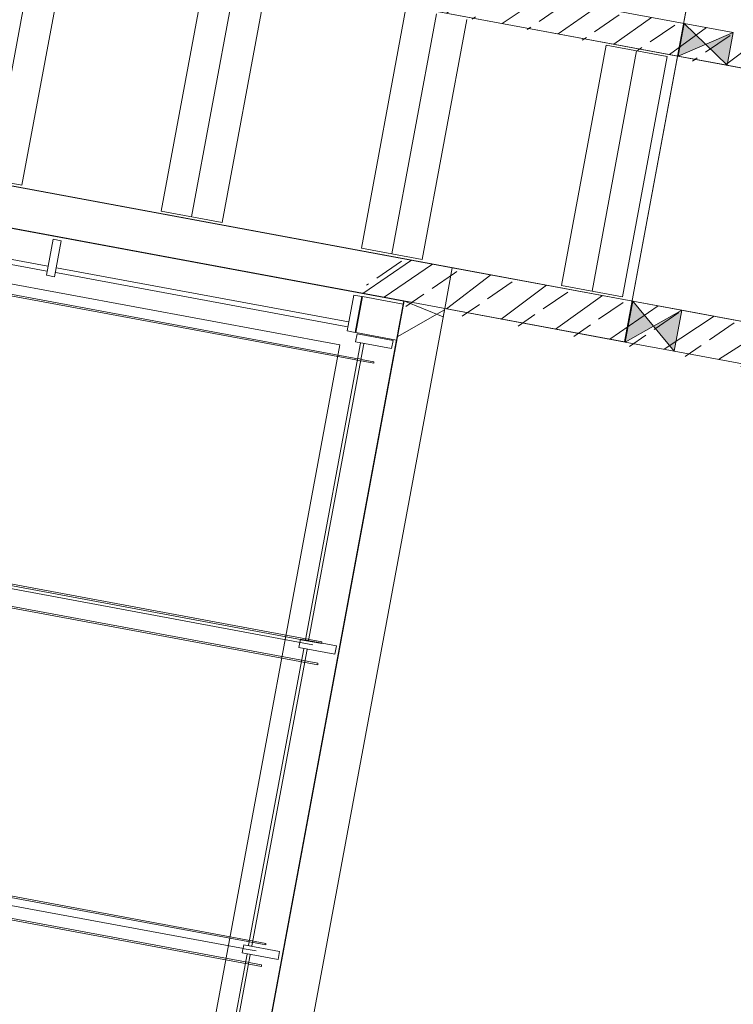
# Model space of a CAD drawing. Header units: metres. Extents: x 0 to 60282398, y -11592309 to 5708004.
# Tile 128 of 136: x 32353389.2 to 32353393.5, y 5707910.79 to 5707916.72. Entities that reach past the tile are written whole.
import ezdxf

# ---------------------------------------------------------------- set-up
doc = ezdxf.new("R2010")
doc.units = ezdxf.units.M
doc.header["$LTSCALE"] = 0.75
doc.set_wipeout_variables(frame=1)
doc.layers.get('0').update_dxf_attribs({"linetype": 'CONTINUOUS'})
for name, color, linetype, lineweight in [('10417023$0$#9_002_GES I Übersicht Erdgeschoss_1_101_Wand Aussen.A', 7, 'CONTINUOUS', 25), ('10417023$0$#9_002_GES I Übersicht Erdgeschoss_1_102_Wand Innen.A', 7, 'CONTINUOUS', 25), ('10417023$0$#9_002_GES I Übersicht Erdgeschoss_1_104_Decken.A', 7, 'CONTINUOUS', 25), ('10417023$0$#9_002_GES I Übersicht Erdgeschoss_1_201_Aussenwandbekleidung.A', 7, 'CONTINUOUS', 25), ('10417023$0$#9_002_GES I Übersicht Erdgeschoss_1_Neubau_101_Wand Aussen.A', 7, 'CONTINUOUS', 25), ('10417023$0$#9_002_GES I Übersicht Erdgeschoss_1_Neubau_102_Wand Innen.A', 7, 'CONTINUOUS', 25), ('10417023$0$#9_002_GES I Übersicht Erdgeschoss_1_Neubau_103_Stützen.A', 7, 'CONTINUOUS', 25), ('10417023$0$#9_002_GES I Übersicht Erdgeschoss_1_Neubau_104_Decken.A', 7, 'CONTINUOUS', 25), ('10417023$0$#9_002_GES I Übersicht Erdgeschoss_1_Neubau_107_Dach.A', 7, 'CONTINUOUS', 25), ('10417023$0$#9_002_GES I Übersicht Erdgeschoss_1_Neubau_110_Pfosten-Riegel.A', 7, 'CONTINUOUS', 25), ('10417023$0$Keine', 7, 'CONTINUOUS', 13)]:
    doc.layers.add(name, color=color, linetype=linetype, lineweight=lineweight)
pattern_1 = [(44.99999999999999, (0, 0), (-0.1697056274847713, 0.1697056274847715), []), (44.99999999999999, (-0.08485281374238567, 0.08485281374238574), (-0.1697056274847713, 0.1697056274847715), [0.18, -0.05999999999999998])]

# ---------------------------------------------------------------- blocks, each defined once
blk = doc.blocks.new('10417023$0$#9_MKO_LP5_ARC_GES_UP_00_002_P_G_modell (3D)')
at = {"layer": '10417023$0$#9_002_GES I Übersicht Erdgeschoss_1_Neubau_102_Wand Innen.A', "linetype": 'Continuous', "lineweight": 5, "true_color": 0xff0000}
h = blk.add_hatch(dxfattribs=at)
h.set_pattern_fill('#9_BETON__STAHLBETON_0001', color=1, style=0, pattern_type=2)
h.set_pattern_definition(pattern_1)
h.paths.add_polyline_path([(-32353453.36428728, -5707795.280163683), (-32353453.364295, -5707795.480163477), (-32353450.51830325, -5707795.480272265), (-32353450.51829561, -5707795.280272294)])
h = blk.add_hatch(dxfattribs=at)
h.set_pattern_fill('#9_BETON__STAHLBETON_0001', color=1, style=0, pattern_type=2)
h.set_pattern_definition(pattern_1)
h.paths.add_polyline_path([(-32353449.124228, -5707796.97957689), (-32353452.374228, -5707796.97957689), (-32353452.374228, -5707797.22957689), (-32353449.124228, -5707797.22957689)])
at = {"layer": '10417023$0$#9_002_GES I Übersicht Erdgeschoss_1_101_Wand Aussen.A', "color": 1, "linetype": 'Continuous', "lineweight": 13, "true_color": 0xff0000}
blk.add_line((-32353460.20922778, -5707797.559576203), (-32353452.95423437, -5707797.559576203), dxfattribs=at)
at = {"layer": '10417023$0$#9_002_GES I Übersicht Erdgeschoss_1_104_Decken.A', "color": 1, "linetype": 'Continuous', "lineweight": 13, "true_color": 0xff0000}
for p, q in [((-32353455.19672774, -5707795.494576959), (-32353455.19672774, -5707796.964577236)), ((-32353455.01022831, -5707795.494576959), (-32353455.01022831, -5707796.964577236)), ((-32353454.15822645, -5707795.494576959), (-32353454.15822645, -5707796.964577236)), ((-32353453.97172702, -5707795.494576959), (-32353453.97172702, -5707796.964577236)), ((-32353453.7852276, -5707795.494576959), (-32353453.7852276, -5707796.964577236)), ((-32353452.93322863, -5707795.494576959), (-32353452.93322863, -5707796.964577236)), ((-32353452.7467292, -5707795.494576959), (-32353452.7467292, -5707796.964577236)), ((-32353452.56022833, -5707795.494576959), (-32353452.56022833, -5707796.964577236)), ((-32353451.70822791, -5707795.494576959), (-32353451.70822791, -5707796.964577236)), ((-32353451.70822791, -5707795.494576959), (-32353451.33522762, -5707795.494576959)), ((-32353451.52172849, -5707795.494576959), (-32353451.52172849, -5707796.964577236)), ((-32353451.33522762, -5707795.494576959), (-32353451.33522762, -5707796.964577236)), ((-32353455.38322717, -5707796.964577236), (-32353455.01022831, -5707796.964577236)), ((-32353454.15822645, -5707796.964577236), (-32353453.7852276, -5707796.964577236)), ((-32353452.93322863, -5707796.964577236), (-32353452.56022833, -5707796.964577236)), ((-32353451.70822791, -5707796.964577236), (-32353451.33522762, -5707796.964577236))]:
    blk.add_line(p, q, dxfattribs=at)
at = {"layer": '10417023$0$#9_002_GES I Übersicht Erdgeschoss_1_104_Decken.A', "color": 1, "linetype": 'Continuous', "lineweight": 13, "true_color": 0xff0000, "flags": 128}
blk.add_lwpolyline([(-32353460.53925445, -5707796.97957689), (-32353447.40450946, -5707796.97957689), (-32353447.40450946, -5707795.479864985), (-32353460.53925445, -5707795.479864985)], close=True, dxfattribs=at)
at = {"layer": '10417023$0$#9_002_GES I Übersicht Erdgeschoss_1_201_Aussenwandbekleidung.A', "color": 1, "linetype": 'Continuous', "lineweight": 13, "true_color": 0xff0000}
for p, q in [((-32353452.73396897, -5707797.631599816), (-32353452.73396897, -5707797.621599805)), ((-32353452.73396897, -5707799.477598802), (-32353452.73396897, -5707799.467600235)), ((-32353452.7359785, -5707801.323599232), (-32353452.7359785, -5707801.313599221))]:
    blk.add_line(p, q, dxfattribs=at)
at = {"layer": '10417023$0$#9_002_GES I Übersicht Erdgeschoss_1_Neubau_101_Wand Aussen.A', "color": 1, "linetype": 'Continuous', "lineweight": 13, "true_color": 0xff0000}
for p, q in [((-32353452.374228, -5707796.97957689), (-32353460.539228, -5707796.97957689)), ((-32353452.374228, -5707796.97957689), (-32353452.374228, -5707797.22957689)), ((-32353452.374228, -5707803.034576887), (-32353452.374228, -5707797.22957689)), ((-32353452.95423437, -5707797.559576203), (-32353452.95423437, -5707806.78957689))]:
    blk.add_line(p, q, dxfattribs=at)
at = {"layer": '10417023$0$#9_002_GES I Übersicht Erdgeschoss_1_Neubau_102_Wand Innen.A', "color": 1, "linetype": 'Continuous', "lineweight": 18, "true_color": 0xff0000}
for p, q in [((-32353451.26985505, -5707795.280243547), (-32353453.36428727, -5707795.280163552)), ((-32353450.96985506, -5707795.280255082), (-32353451.26985505, -5707795.280243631)), ((-32353453.36429503, -5707795.480163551), (-32353451.26986268, -5707795.480243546)), ((-32353451.26986268, -5707795.480243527), (-32353450.96986269, -5707795.48025502)), ((-32353450.96986269, -5707795.480255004), (-32353450.51830328, -5707795.480272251)), ((-32353451.26986266, -5707796.97957689), (-32353452.374228, -5707796.97957689)), ((-32353450.96986268, -5707796.979576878), (-32353451.26986266, -5707796.979576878)), ((-32353450.11927937, -5707796.97957689), (-32353450.96986268, -5707796.97957689)), ((-32353452.374228, -5707797.22957689), (-32353451.26986266, -5707797.22957689)), ((-32353451.26986266, -5707797.229576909), (-32353450.96986268, -5707797.229576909)), ((-32353450.96986268, -5707797.22957689), (-32353450.11927937, -5707797.22957689))]:
    blk.add_line(p, q, dxfattribs=at)
at = {"layer": '10417023$0$#9_002_GES I Übersicht Erdgeschoss_1_Neubau_102_Wand Innen.A', "color": 1, "linetype": 'Continuous', "lineweight": 13, "true_color": 0xff0000}
for p, q in [((-32353451.26986302, -5707795.480243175), (-32353450.96985546, -5707795.28025449)), ((-32353451.26985505, -5707795.280243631), (-32353451.26986268, -5707795.480243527)), ((-32353451.26985437, -5707795.280242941), (-32353450.96986267, -5707795.480254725)), ((-32353450.96986269, -5707795.48025502), (-32353450.96985506, -5707795.280255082)), ((-32353451.26986302, -5707797.229576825), (-32353450.96986267, -5707796.979576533)), ((-32353451.26986302, -5707796.979576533), (-32353450.96986267, -5707797.229576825)), ((-32353451.26986266, -5707796.979576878), (-32353451.26986266, -5707797.229576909)), ((-32353450.96986268, -5707797.229576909), (-32353450.96986268, -5707796.979576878))]:
    blk.add_line(p, q, dxfattribs=at)
at = {"layer": '10417023$0$#9_002_GES I Übersicht Erdgeschoss_1_Neubau_102_Wand Innen.A', "color": 1, "linetype": 'Continuous', "true_color": 0xff0000}
for points in [[(-32353451.26985505, -5707795.280243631), (-32353451.26986268, -5707795.480243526), (-32353451.11985888, -5707795.380249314)], [(-32353450.96985506, -5707795.28025508), (-32353451.11985889, -5707795.380249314), (-32353450.96986269, -5707795.48025502)], [(-32353451.26986266, -5707796.979576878), (-32353451.26986266, -5707797.229576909), (-32353451.11986267, -5707797.104576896)], [(-32353450.96986268, -5707796.979576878), (-32353451.11986267, -5707797.104576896), (-32353450.96986268, -5707797.229576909)]]:
    blk.add_solid(points, dxfattribs=at)
at = {"layer": '10417023$0$#9_002_GES I Übersicht Erdgeschoss_1_Neubau_104_Decken.A', "color": 1, "linetype": 'Continuous', "lineweight": 13, "true_color": 0xff0000, "flags": 128}
for points in [[(-32353468.96423227, -5707790.479532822), (-32353468.96423227, -5707797.304576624), (-32353460.53922811, -5707797.304576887), (-32353460.53922811, -5707797.229576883), (-32353452.62422799, -5707797.229577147), (-32353451.27397855, -5707797.229576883), (-32353451.27397855, -5707790.47953124), (-32353467.78422802, -5707790.479532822), (-32353467.82422806, -5707790.479532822)], [(-32353460.539228, -5707797.304576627), (-32353468.96423227, -5707797.304576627), (-32353468.96423227, -5707810.39957689), (-32353464.33422799, -5707810.39957689), (-32353464.33422799, -5707812.749576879), (-32353442.50422801, -5707812.74957689), (-32353442.504228, -5707790.55957689), (-32353451.27397855, -5707790.559574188), (-32353451.27397855, -5707797.22957689), (-32353452.624228, -5707797.22957689), (-32353452.624228, -5707807.119576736), (-32353460.539228, -5707807.119576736)], [(-32353460.53922781, -5707797.22957689), (-32353460.53922781, -5707807.119576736), (-32353452.62422809, -5707807.119576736), (-32353452.62422809, -5707797.22957689)]]:
    blk.add_lwpolyline(points, close=True, dxfattribs=at)
at = {"color": 1, "linetype": 'Continuous', "lineweight": 5, "true_color": 0xff0000}
for points in [[(-32353452.62422794, -5707797.46957689), (-32353452.62422794, -5707797.24957689), (-32353452.87422794, -5707797.24957689), (-32353452.87422794, -5707797.46957689)], [(-32353454.746728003, -5707797.444576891), (-32353454.746728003, -5707797.41457689), (-32353456.576728, -5707797.41457689), (-32353456.576728, -5707797.444576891)], [(-32353452.83422794, -5707799.364576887), (-32353452.81422794, -5707799.364576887), (-32353452.81422794, -5707797.504576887), (-32353452.83422794, -5707797.504576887)]]:
    blk.add_wipeout(points, dxfattribs=at).dxf.layer = '10417023$0$#9_002_GES I Übersicht Erdgeschoss_1_Neubau_110_Pfosten-Riegel.A'
at = {"layer": '10417023$0$#9_002_GES I Übersicht Erdgeschoss_1_101_Wand Aussen.A', "color": 1, "linetype": 'Continuous', "lineweight": 13, "true_color": 0xff0000}
blk.add_line((-32353452.62423437, -5707797.229576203), (-32353452.62423437, -5707797.389576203), dxfattribs=at)
at = {"layer": '10417023$0$#9_002_GES I Übersicht Erdgeschoss_1_201_Aussenwandbekleidung.A', "color": 1, "linetype": 'Continuous', "lineweight": 13, "true_color": 0xff0000}
for p, q in [((-32353460.42935261, -5707797.621599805), (-32353452.73396897, -5707797.621599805)), ((-32353460.42935261, -5707797.631599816), (-32353452.73396897, -5707797.631599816))]:
    blk.add_line(p, q, dxfattribs=at)
at = {"layer": '10417023$0$#9_002_GES I Übersicht Erdgeschoss_1_Neubau_110_Pfosten-Riegel.A', "color": 1, "linetype": 'Continuous', "lineweight": 13, "true_color": 0xff0000, "flags": 128}
for points in [[(-32353452.62422794, -5707797.46957689), (-32353452.87422794, -5707797.46957689), (-32353452.87422794, -5707797.24957689), (-32353452.62422794, -5707797.24957689)], [(-32353454.746728, -5707797.44457689), (-32353454.746728, -5707797.41457689), (-32353456.576728, -5707797.41457689), (-32353456.576728, -5707797.44457689)], [(-32353452.83422794, -5707799.364576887), (-32353452.81422794, -5707799.364576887), (-32353452.81422794, -5707797.504576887), (-32353452.83422794, -5707797.504576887)]]:
    blk.add_lwpolyline(points, close=True, dxfattribs=at)
at = {"color": 1, "linetype": 'Continuous', "lineweight": 5, "true_color": 0xff0000}
for points in [[(-32353452.906728, -5707797.444576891), (-32353452.906728, -5707797.41457689), (-32353454.736727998, -5707797.41457689), (-32353454.736727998, -5707797.444576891)], [(-32353452.83422794, -5707801.234576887), (-32353452.81422794, -5707801.234576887), (-32353452.81422794, -5707799.374576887), (-32353452.83422794, -5707799.374576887)]]:
    blk.add_wipeout(points, dxfattribs=at).dxf.layer = '10417023$0$#9_002_GES I Übersicht Erdgeschoss_1_Neubau_110_Pfosten-Riegel.A'
at = {"layer": '10417023$0$#9_002_GES I Übersicht Erdgeschoss_1_201_Aussenwandbekleidung.A', "color": 1, "linetype": 'Continuous', "lineweight": 13, "true_color": 0xff0000}
for p, q in [((-32353460.42935261, -5707799.467600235), (-32353452.73396897, -5707799.467600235)), ((-32353460.42935261, -5707799.477598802), (-32353452.73396897, -5707799.477598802)), ((-32353460.42738783, -5707801.181524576), (-32353452.73396897, -5707801.181524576))]:
    blk.add_line(p, q, dxfattribs=at)
at = {"layer": '10417023$0$#9_002_GES I Übersicht Erdgeschoss_1_Neubau_110_Pfosten-Riegel.A', "color": 1, "linetype": 'Continuous', "lineweight": 13, "true_color": 0xff0000, "flags": 128}
for points in [[(-32353452.906728, -5707797.44457689), (-32353452.906728, -5707797.41457689), (-32353454.736728, -5707797.41457689), (-32353454.736728, -5707797.44457689)], [(-32353452.83422794, -5707801.234576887), (-32353452.81422794, -5707801.234576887), (-32353452.81422794, -5707799.374576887), (-32353452.83422794, -5707799.374576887)]]:
    blk.add_lwpolyline(points, close=True, dxfattribs=at)
at = {"color": 1, "linetype": 'Continuous', "lineweight": 5, "true_color": 0xff0000}
for points in [[(-32353454.766728, -5707797.46957689), (-32353454.71672801, -5707797.46957689), (-32353454.71672801, -5707797.24957689), (-32353454.766728, -5707797.24957689)], [(-32353452.92672799, -5707797.46957689), (-32353452.876728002, -5707797.46957689), (-32353452.876728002, -5707797.24957689), (-32353452.92672799, -5707797.24957689)], [(-32353452.864227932, -5707799.344576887), (-32353452.864227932, -5707799.394576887), (-32353452.644227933, -5707799.394576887), (-32353452.644227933, -5707799.344576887)], [(-32353452.834227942, -5707803.054576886), (-32353452.814227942, -5707803.054576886), (-32353452.814227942, -5707801.244576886), (-32353452.834227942, -5707801.244576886)]]:
    blk.add_wipeout(points, dxfattribs=at).dxf.layer = '10417023$0$#9_002_GES I Übersicht Erdgeschoss_1_Neubau_110_Pfosten-Riegel.A'
at = {"layer": '10417023$0$#9_002_GES I Übersicht Erdgeschoss_1_101_Wand Aussen.A', "color": 1, "linetype": 'Continuous', "lineweight": 13, "true_color": 0xff0000}
blk.add_line((-32353452.62423437, -5707797.229576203), (-32353460.53922778, -5707797.229576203), dxfattribs=at)
at = {"layer": '10417023$0$#9_002_GES I Übersicht Erdgeschoss_1_102_Wand Innen.A', "color": 1, "linetype": 'Continuous', "lineweight": 13, "true_color": 0xff0000}
blk.add_line((-32353460.28922829, -5707797.229576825), (-32353452.87422755, -5707797.229576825), dxfattribs=at)
at = {"layer": '10417023$0$#9_002_GES I Übersicht Erdgeschoss_1_201_Aussenwandbekleidung.A', "color": 1, "linetype": 'Continuous', "lineweight": 13, "true_color": 0xff0000}
for p, q in [((-32353460.42935261, -5707799.335524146), (-32353452.73396897, -5707799.335524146)), ((-32353460.42935261, -5707799.345524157), (-32353452.73396897, -5707799.345524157)), ((-32353452.73396897, -5707799.345524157), (-32353452.73396897, -5707799.335524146)), ((-32353460.42738783, -5707801.313599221), (-32353452.7359785, -5707801.313599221)), ((-32353460.42738783, -5707801.323599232), (-32353452.7359785, -5707801.323599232))]:
    blk.add_line(p, q, dxfattribs=at)
at = {"layer": '10417023$0$#9_002_GES I Übersicht Erdgeschoss_1_Neubau_101_Wand Aussen.A', "color": 1, "linetype": 'Continuous', "lineweight": 13, "true_color": 0xff0000}
blk.add_line((-32353460.539228, -5707797.22957689), (-32353452.624228, -5707797.22957689), dxfattribs=at)
at = {"layer": '10417023$0$#9_002_GES I Übersicht Erdgeschoss_1_Neubau_103_Stützen.A', "color": 1, "linetype": 'Continuous', "lineweight": 18, "true_color": 0xff0000, "flags": 128}
blk.add_lwpolyline([(-32353452.374228, -5707796.97957689), (-32353452.624228, -5707796.97957689), (-32353452.874228, -5707797.22957689), (-32353452.624228, -5707797.22957689), (-32353452.374228, -5707797.27957689), (-32353452.374228, -5707797.22957689)], dxfattribs=at)
at = {"layer": '10417023$0$#9_002_GES I Übersicht Erdgeschoss_1_Neubau_107_Dach.A', "color": 1, "linetype": 'Continuous', "lineweight": 13, "true_color": 0xff0000}
blk.add_line((-32353460.379228, -5707799.363576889), (-32353452.784228, -5707799.363576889), dxfattribs=at)
at = {"layer": '10417023$0$#9_002_GES I Übersicht Erdgeschoss_1_Neubau_110_Pfosten-Riegel.A', "color": 1, "linetype": 'Continuous', "lineweight": 13, "true_color": 0xff0000, "flags": 128}
for points in [[(-32353454.766728, -5707797.46957689), (-32353454.716728, -5707797.46957689), (-32353454.716728, -5707797.24957689), (-32353454.766728, -5707797.24957689)], [(-32353452.926728, -5707797.46957689), (-32353452.876728, -5707797.46957689), (-32353452.876728, -5707797.24957689), (-32353452.926728, -5707797.24957689)], [(-32353452.86422794, -5707799.344576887), (-32353452.86422794, -5707799.394576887), (-32353452.64422794, -5707799.394576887), (-32353452.64422794, -5707799.344576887)], [(-32353452.83422794, -5707803.054576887), (-32353452.81422794, -5707803.054576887), (-32353452.81422794, -5707801.244576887), (-32353452.83422794, -5707801.244576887)]]:
    blk.add_lwpolyline(points, close=True, dxfattribs=at)
at = {"color": 1, "linetype": 'Continuous', "lineweight": 5, "true_color": 0xff0000}
for points in [[(-32353452.864227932, -5707797.474576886), (-32353452.864227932, -5707797.524576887), (-32353452.644227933, -5707797.524576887), (-32353452.644227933, -5707797.474576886)], [(-32353452.864227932, -5707801.214576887), (-32353452.864227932, -5707801.264576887), (-32353452.644227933, -5707801.264576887), (-32353452.644227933, -5707801.214576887)]]:
    blk.add_wipeout(points, dxfattribs=at).dxf.layer = '10417023$0$#9_002_GES I Übersicht Erdgeschoss_1_Neubau_110_Pfosten-Riegel.A'
at = {"layer": '10417023$0$#9_002_GES I Übersicht Erdgeschoss_1_Neubau_103_Stützen.A', "linetype": 'Continuous', "lineweight": 5, "true_color": 0xff0000}
h = blk.add_hatch(dxfattribs=at)
h.set_pattern_fill('#9_BETON__STAHLBETON_0001', color=1, style=0, pattern_type=2)
h.set_pattern_definition(pattern_1)
edge = h.paths.add_edge_path()
edge.add_arc((-32353452.6245443, -5707797.22432385), 0.2497389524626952, 101.4751282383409, 181.2052554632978)
edge.add_line((-32353452.874228, -5707797.22957689), (-32353452.624228, -5707797.22957689))
edge.add_line((-32353452.624228, -5707797.22957689), (-32353452.624228, -5707797.47957689))
edge.add_arc((-32353452.61897489, -5707797.229893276), 0.2497388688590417, 268.7947283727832, 348.524887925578)
edge.add_line((-32353452.374228, -5707797.27957689), (-32353452.374228, -5707797.22957689))
edge.add_line((-32353452.374228, -5707797.22957689), (-32353452.374228, -5707796.97957689))
edge.add_line((-32353452.374228, -5707796.97957689), (-32353452.624228, -5707796.97957689))
edge.add_line((-32353452.624228, -5707796.97957689), (-32353452.674228, -5707796.97957689))
at = {"layer": '10417023$0$#9_002_GES I Übersicht Erdgeschoss_1_101_Wand Aussen.A', "color": 1, "linetype": 'Continuous', "lineweight": 25, "true_color": 0xff0000, "flags": 128}
blk.add_lwpolyline([(-32353460.53922791, -5707797.22957689), (-32353452.62422818, -5707797.22957689), (-32353452.62422818, -5707807.119576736), (-32353460.53922791, -5707807.119576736)], close=True, dxfattribs=at)
at = {"layer": '10417023$0$#9_002_GES I Übersicht Erdgeschoss_1_201_Aussenwandbekleidung.A', "color": 1, "linetype": 'Continuous', "lineweight": 13, "true_color": 0xff0000}
for p, q in [((-32353460.42738783, -5707801.191524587), (-32353452.73396897, -5707801.191524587)), ((-32353452.73396897, -5707801.191524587), (-32353452.73396897, -5707801.181524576))]:
    blk.add_line(p, q, dxfattribs=at)
at = {"layer": '10417023$0$#9_002_GES I Übersicht Erdgeschoss_1_Neubau_101_Wand Aussen.A', "color": 1, "linetype": 'Continuous', "lineweight": 13, "true_color": 0xff0000}
for p, q in [((-32353452.624228, -5707797.22957689), (-32353452.624228, -5707803.034576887)), ((-32353452.62423437, -5707806.95957689), (-32353452.62423437, -5707797.389576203))]:
    blk.add_line(p, q, dxfattribs=at)
at = {"layer": '10417023$0$#9_002_GES I Übersicht Erdgeschoss_1_Neubau_107_Dach.A', "color": 1, "linetype": 'Continuous', "lineweight": 13, "true_color": 0xff0000}
blk.add_line((-32353460.379228, -5707801.237576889), (-32353452.784228, -5707801.237576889), dxfattribs=at)
at = {"layer": '10417023$0$#9_002_GES I Übersicht Erdgeschoss_1_Neubau_110_Pfosten-Riegel.A', "color": 1, "linetype": 'Continuous', "lineweight": 13, "true_color": 0xff0000, "flags": 128}
for points in [[(-32353452.86422794, -5707797.474576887), (-32353452.86422794, -5707797.524576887), (-32353452.64422794, -5707797.524576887), (-32353452.64422794, -5707797.474576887)], [(-32353452.86422794, -5707801.214576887), (-32353452.86422794, -5707801.264576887), (-32353452.64422794, -5707801.264576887), (-32353452.64422794, -5707801.214576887)]]:
    blk.add_lwpolyline(points, close=True, dxfattribs=at)
blk = doc.blocks.new('10417023$0$2_MKO_LP5_LAN_GES_UP_00_002_V_A (3D)')
at = {"layer": '10417023$0$Keine'}
blk.add_blockref('10417023$0$#9_MKO_LP5_ARC_GES_UP_00_002_P_G_modell (3D)', (0, 0), dxfattribs=at)
blk = doc.blocks.new('10417023')
at = {"layer": '10417023$0$Keine', "rotation": 349.4819372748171}
blk.add_blockref('10417023$0$2_MKO_LP5_LAN_GES_UP_00_002_V_A (3D)', (65205154.93137175, 5413829.557758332), dxfattribs=at)

msp = doc.modelspace()

# ---------------------------------------------------------------- block references
msp.add_blockref('10417023', (0, 0))

doc.saveas('drawing.dxf')
